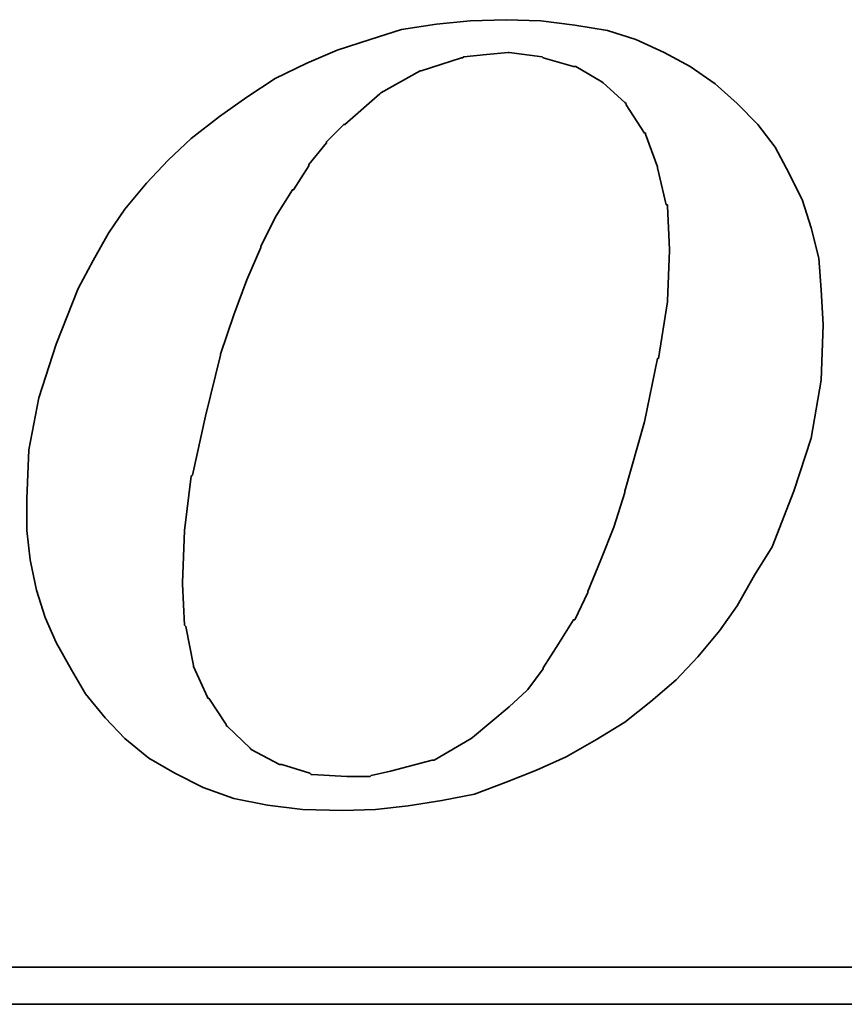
# Model space of a CAD drawing. Extents: x 81 to 675, y -211 to 131.
# Tile 42 of 47: x 657.96 to 659.92, y 94.53 to 96.87. Entities that reach past the tile are written whole.
import ezdxf

# ---------------------------------------------------------------- set-up
doc = ezdxf.new("R2010")
doc.units = 0
doc.header["$MEASUREMENT"] = 0
doc.layers.add('DIM', color=4, linetype='CONTINUOUS')
doc.layers.add('layer 1', color=7, linetype='CONTINUOUS')

# ---------------------------------------------------------------- blocks, each defined once
blk = doc.blocks.new('TBI MOTION logo(完整正式版)')
at = {"layer": 'layer 1', "color": 22, "lineweight": 35}
for points, knots in [([(35.79625, -6.98375), (35.79625, -6.98375), (36.23125, -7.43875), (36.23125, -7.43875), (36.23125, -7.43875), (36.23125, -7.43875), (36.75625, -7.87125), (36.75625, -7.87125), (36.75625, -7.87125), (36.75625, -7.87125), (37.33125, -8.20375), (37.33125, -8.20375), (37.33125, -8.20375), (37.33125, -8.20375), (37.95625, -8.51875), (37.95625, -8.51875), (37.95625, -8.51875), (37.95625, -8.51875), (38.62625, -8.75875), (38.62625, -8.75875), (38.62625, -8.75875), (38.62625, -8.75875), (39.37125, -8.90375), (39.37125, -8.90375), (39.37125, -8.90375), (39.37125, -8.90375), (40.14125, -8.99875), (40.14125, -8.99875), (40.14125, -8.99875), (40.14125, -8.99875), (41.02625, -9.02375), (41.02625, -9.02375), (41.02625, -9.02375), (41.02625, -9.02375), (41.74625, -8.99875), (41.74625, -8.99875), (41.74625, -8.99875), (41.74625, -8.99875), (42.46625, -8.92375), (42.46625, -8.92375), (42.46625, -8.92375), (42.46625, -8.92375), (43.21125, -8.80625), (43.21125, -8.80625), (43.21125, -8.80625), (43.21125, -8.80625), (43.93125, -8.66375), (43.93125, -8.66375), (43.93125, -8.66375), (43.93125, -8.66375), (44.62625, -8.39875), (44.62625, -8.39875), (44.62625, -8.39875), (44.62625, -8.39875), (45.29625, -8.13375), (45.29625, -8.13375), (45.29625, -8.13375), (45.29625, -8.13375), (45.94625, -7.84375), (45.94625, -7.84375), (45.94625, -7.84375), (45.94625, -7.84375), (46.61625, -7.46375), (46.61625, -7.46375), (46.61625, -7.46375), (46.61625, -7.46375), (47.24125, -7.07875), (47.24125, -7.07875), (47.24125, -7.07875), (47.24125, -7.07875), (47.81625, -6.62375), (47.81625, -6.62375), (47.81625, -6.62375), (47.81625, -6.62375), (48.36875, -6.14375), (48.36875, -6.14375), (48.36875, -6.14375), (48.36875, -6.14375), (48.84625, -5.64125), (48.84625, -5.64125), (48.84625, -5.64125), (48.84625, -5.64125), (49.32625, -5.06375), (49.32625, -5.06375), (49.32625, -5.06375), (49.32625, -5.06375), (49.71125, -4.51374), (49.71125, -4.51374), (49.71125, -4.51374), (49.71125, -4.51374), (50.09625, -3.83874), (50.09625, -3.83874), (50.09625, -3.83874), (50.09625, -3.83874), (50.48125, -3.21374), (50.48125, -3.21374), (50.48125, -3.21374), (50.48125, -3.21374), (50.96125, -1.99125), (50.96125, -1.99125), (50.96125, -1.99125), (50.96125, -1.99125), (51.34375, -0.81875), (51.34375, -0.81875), (51.34375, -0.81875), (51.34375, -0.81875), (51.56125, 0.45624), (51.56125, 0.45624), (51.56125, 0.45624), (51.56125, 0.45624), (51.60625, 1.67624), (51.60625, 1.67624), (51.60625, 1.67624), (51.60625, 1.67624), (51.56125, 2.44625), (51.56125, 2.44625), (51.56125, 2.44625), (51.56125, 2.44625), (51.51125, 3.14125), (51.51125, 3.14125), (51.51125, 3.14125), (51.51125, 3.14125), (51.34375, 3.81125), (51.34375, 3.81125), (51.34375, 3.81125), (51.34375, 3.81125), (51.15125, 4.41125), (51.15125, 4.41125), (51.15125, 4.41125), (51.15125, 4.41125), (50.86125, 5.01125), (50.86125, 5.01125), (50.86125, 5.01125), (50.86125, 5.01125), (50.55125, 5.58875), (50.55125, 5.58875), (50.55125, 5.58875), (50.55125, 5.58875), (50.16625, 6.09125), (50.16625, 6.09125), (50.16625, 6.09125), (50.16625, 6.09125), (49.71125, 6.54875), (49.71125, 6.54875), (49.71125, 6.54875), (49.71125, 6.54875), (49.23125, 6.98125), (49.23125, 6.98125), (49.23125, 6.98125), (49.23125, 6.98125), (48.67875, 7.36625), (48.67875, 7.36625), (48.67875, 7.36625), (48.67875, 7.36625), (48.10375, 7.67625), (48.10375, 7.67625), (48.10375, 7.67625), (48.10375, 7.67625), (47.48125, 7.96375), (47.48125, 7.96375), (47.48125, 7.96375), (47.48125, 7.96375), (46.85625, 8.15625), (46.85625, 8.15625), (46.85625, 8.15625), (46.85625, 8.15625), (46.13625, 8.27624), (46.13625, 8.27624), (46.13625, 8.27624), (46.13625, 8.27624), (45.39125, 8.37125), (45.39125, 8.37125), (45.39125, 8.37125), (45.39125, 8.37125), (44.62625, 8.39624), (44.62625, 8.39624), (44.62625, 8.39624), (44.62625, 8.39624), (43.83625, 8.37125), (43.83625, 8.37125), (43.83625, 8.37125), (43.83625, 8.37125), (43.09125, 8.30125), (43.09125, 8.30125), (43.09125, 8.30125), (43.09125, 8.30125), (42.32125, 8.18125), (42.32125, 8.18125), (42.32125, 8.18125), (42.32125, 8.18125), (41.62875, 7.96375), (41.62875, 7.96375), (41.62875, 7.96375), (41.62875, 7.96375), (40.90625, 7.72625), (40.90625, 7.72625), (40.90625, 7.72625), (40.90625, 7.72625), (40.23624, 7.43625), (40.23624, 7.43625), (40.23624, 7.43625), (40.23624, 7.43625), (39.54124, 7.10125), (39.54124, 7.10125), (39.54124, 7.10125), (39.54124, 7.10125), (38.91625, 6.69125), (38.91625, 6.69125), (38.91625, 6.69125), (38.91625, 6.69125), (38.31625, 6.26125), (38.31625, 6.26125), (38.31625, 6.26125), (38.31625, 6.26125), (37.69125, 5.78125), (37.69125, 5.78125), (37.69125, 5.78125), (37.69125, 5.78125), (37.18625, 5.30125), (37.18625, 5.30125), (37.18625, 5.30125), (37.18625, 5.30125), (36.70625, 4.79624), (36.70625, 4.79624), (36.70625, 4.79624), (36.70625, 4.79624), (36.23125, 4.22125), (36.23125, 4.22125), (36.23125, 4.22125), (36.23125, 4.22125), (35.87124, 3.69375), (35.87124, 3.69375), (35.87124, 3.69375), (35.87124, 3.69375), (35.53125, 3.09125), (35.53125, 3.09125), (35.53125, 3.09125), (35.53125, 3.09125), (35.19875, 2.47125), (35.19875, 2.47125), (35.19875, 2.47125), (35.19875, 2.47125), (34.71625, 1.24625), (34.71625, 1.24625), (34.71625, 1.24625), (34.71625, 1.24625), (34.33125, 0.06874), (34.33125, 0.06874), (34.33125, 0.06874), (34.33125, 0.06874), (34.11625, -1.07875), (34.11625, -1.07875), (34.11625, -1.07875), (34.11625, -1.07875), (34.07125, -2.15875), (34.07125, -2.15875), (34.07125, -2.15875), (34.07125, -2.15875), (34.07125, -2.85375), (34.07125, -2.85375), (34.07125, -2.85375), (34.07125, -2.85375), (34.14125, -3.50375), (34.14125, -3.50375), (34.14125, -3.50375), (34.14125, -3.50375), (34.28625, -4.17375), (34.28625, -4.17375), (34.28625, -4.17375), (34.28625, -4.17375), (34.47625, -4.77624), (34.47625, -4.77624), (34.47625, -4.77624), (34.47625, -4.77624), (34.71625, -5.32625), (34.71625, -5.32625), (34.71625, -5.32625), (34.71625, -5.32625), (35.05375, -5.92875), (35.05375, -5.92875), (35.05375, -5.92875), (35.05375, -5.92875), (35.36375, -6.45375), (35.36375, -6.45375), (35.36375, -6.45375), (35.36375, -6.45375), (35.79625, -6.98375), (35.79625, -6.98375)], [0, 0, 0, 0, 0.01388889, 0.01388889, 0.01388889, 0.01388889, 0.02777778, 0.02777778, 0.02777778, 0.02777778, 0.04166667, 0.04166667, 0.04166667, 0.04166667, 0.05555556, 0.05555556, 0.05555556, 0.05555556, 0.06944444, 0.06944444, 0.06944444, 0.06944444, 0.08333333, 0.08333333, 0.08333333, 0.08333333, 0.09722222, 0.09722222, 0.09722222, 0.09722222, 0.11111111, 0.11111111, 0.11111111, 0.11111111, 0.125, 0.125, 0.125, 0.125, 0.13888889, 0.13888889, 0.13888889, 0.13888889, 0.15277778, 0.15277778, 0.15277778, 0.15277778, 0.16666667, 0.16666667, 0.16666667, 0.16666667, 0.18055556, 0.18055556, 0.18055556, 0.18055556, 0.19444444, 0.19444444, 0.19444444, 0.19444444, 0.20833333, 0.20833333, 0.20833333, 0.20833333, 0.22222222, 0.22222222, 0.22222222, 0.22222222, 0.23611111, 0.23611111, 0.23611111, 0.23611111, 0.25, 0.25, 0.25, 0.25, 0.26388889, 0.26388889, 0.26388889, 0.26388889, 0.27777778, 0.27777778, 0.27777778, 0.27777778, 0.29166667, 0.29166667, 0.29166667, 0.29166667, 0.30555556, 0.30555556, 0.30555556, 0.30555556, 0.31944444, 0.31944444, 0.31944444, 0.31944444, 0.33333333, 0.33333333, 0.33333333, 0.33333333, 0.34722222, 0.34722222, 0.34722222, 0.34722222, 0.36111111, 0.36111111, 0.36111111, 0.36111111, 0.375, 0.375, 0.375, 0.375, 0.38888889, 0.38888889, 0.38888889, 0.38888889, 0.40277778, 0.40277778, 0.40277778, 0.40277778, 0.41666667, 0.41666667, 0.41666667, 0.41666667, 0.43055556, 0.43055556, 0.43055556, 0.43055556, 0.44444444, 0.44444444, 0.44444444, 0.44444444, 0.45833333, 0.45833333, 0.45833333, 0.45833333, 0.47222222, 0.47222222, 0.47222222, 0.47222222, 0.48611111, 0.48611111, 0.48611111, 0.48611111, 0.5, 0.5, 0.5, 0.5, 0.51388889, 0.51388889, 0.51388889, 0.51388889, 0.52777778, 0.52777778, 0.52777778, 0.52777778, 0.54166667, 0.54166667, 0.54166667, 0.54166667, 0.55555556, 0.55555556, 0.55555556, 0.55555556, 0.56944444, 0.56944444, 0.56944444, 0.56944444, 0.58333333, 0.58333333, 0.58333333, 0.58333333, 0.59722222, 0.59722222, 0.59722222, 0.59722222, 0.61111111, 0.61111111, 0.61111111, 0.61111111, 0.625, 0.625, 0.625, 0.625, 0.63888889, 0.63888889, 0.63888889, 0.63888889, 0.65277778, 0.65277778, 0.65277778, 0.65277778, 0.66666667, 0.66666667, 0.66666667, 0.66666667, 0.68055556, 0.68055556, 0.68055556, 0.68055556, 0.69444444, 0.69444444, 0.69444444, 0.69444444, 0.70833333, 0.70833333, 0.70833333, 0.70833333, 0.72222222, 0.72222222, 0.72222222, 0.72222222, 0.73611111, 0.73611111, 0.73611111, 0.73611111, 0.75, 0.75, 0.75, 0.75, 0.76388889, 0.76388889, 0.76388889, 0.76388889, 0.77777778, 0.77777778, 0.77777778, 0.77777778, 0.79166667, 0.79166667, 0.79166667, 0.79166667, 0.80555556, 0.80555556, 0.80555556, 0.80555556, 0.81944444, 0.81944444, 0.81944444, 0.81944444, 0.83333333, 0.83333333, 0.83333333, 0.83333333, 0.84722222, 0.84722222, 0.84722222, 0.84722222, 0.86111111, 0.86111111, 0.86111111, 0.86111111, 0.875, 0.875, 0.875, 0.875, 0.88888889, 0.88888889, 0.88888889, 0.88888889, 0.90277778, 0.90277778, 0.90277778, 0.90277778, 0.91666667, 0.91666667, 0.91666667, 0.91666667, 0.93055556, 0.93055556, 0.93055556, 0.93055556, 0.94444444, 0.94444444, 0.94444444, 0.94444444, 0.95833333, 0.95833333, 0.95833333, 0.95833333, 0.97222222, 0.97222222, 0.97222222, 0.97222222, 0.98611111, 0.98611111, 0.98611111, 0.98611111, 1, 1, 1, 1]), ([(38.33875, 1.03124), (38.33875, 1.03124), (38.62625, 1.89625), (38.62625, 1.89625), (38.62625, 1.89625), (38.62625, 1.89625), (38.91625, 2.66375), (38.91625, 2.66375), (38.91625, 2.66375), (38.91625, 2.66375), (39.22625, 3.38125), (39.22625, 3.38125), (39.22625, 3.38125), (39.22625, 3.38125), (39.22625, 3.40624), (39.22625, 3.40624), (39.22625, 3.40624), (39.22625, 3.40624), (39.56124, 4.07624), (39.56124, 4.07624), (39.56124, 4.07624), (39.56124, 4.07624), (39.92125, 4.65125), (39.92125, 4.65125), (39.92125, 4.65125), (39.92125, 4.65125), (39.94625, 4.65125), (39.94625, 4.65125), (39.94625, 4.65125), (39.94625, 4.65125), (40.28125, 5.17875), (40.28125, 5.17875), (40.28125, 5.17875), (40.28125, 5.17875), (40.28125, 5.20375), (40.28125, 5.20375), (40.28125, 5.20375), (40.28125, 5.20375), (40.66875, 5.68625), (40.66875, 5.68625), (40.66875, 5.68625), (40.66875, 5.68625), (40.66875, 5.70625), (40.66875, 5.70625), (40.66875, 5.70625), (40.66875, 5.70625), (41.05124, 6.09125), (41.05124, 6.09125), (41.05124, 6.09125), (41.05124, 6.09125), (41.07625, 6.09125), (41.07625, 6.09125), (41.07625, 6.09125), (41.07625, 6.09125), (41.84125, 6.76625), (41.84125, 6.76625), (41.84125, 6.76625), (41.84125, 6.76625), (41.86625, 6.78625), (41.86625, 6.78625), (41.86625, 6.78625), (41.86625, 6.78625), (42.73125, 7.26624), (42.73125, 7.26624), (42.73125, 7.26624), (42.73125, 7.26624), (42.75625, 7.26624), (42.75625, 7.26624), (42.75625, 7.26624), (42.75625, 7.26624), (43.18625, 7.41125), (43.18625, 7.41125), (43.18625, 7.41125), (43.18625, 7.41125), (43.64125, 7.55625), (43.64125, 7.55625), (43.64125, 7.55625), (43.64125, 7.55625), (43.66625, 7.55625), (43.66625, 7.55625), (43.66625, 7.55625), (43.66625, 7.55625), (43.69125, 7.58124), (43.69125, 7.58124), (43.69125, 7.58124), (43.69125, 7.58124), (44.19125, 7.62625), (44.19125, 7.62625), (44.19125, 7.62625), (44.19125, 7.62625), (44.67125, 7.67625), (44.67125, 7.67625), (44.67125, 7.67625), (44.67125, 7.67625), (44.69625, 7.67625), (44.69625, 7.67625), (44.69625, 7.67625), (44.69625, 7.67625), (45.41875, 7.58124), (45.41875, 7.58124), (45.41875, 7.58124), (45.41875, 7.58124), (45.44125, 7.55625), (45.44125, 7.55625), (45.44125, 7.55625), (45.44125, 7.55625), (46.11125, 7.36625), (46.11125, 7.36625), (46.11125, 7.36625), (46.11125, 7.36625), (46.13625, 7.36625), (46.13625, 7.36625), (46.13625, 7.36625), (46.13625, 7.36625), (46.15875, 7.36625), (46.15875, 7.36625), (46.15875, 7.36625), (46.15875, 7.36625), (46.73625, 7.02624), (46.73625, 7.02624), (46.73625, 7.02624), (46.73625, 7.02624), (46.76125, 7.00624), (46.76125, 7.00624), (46.76125, 7.00624), (46.76125, 7.00624), (47.24125, 6.57124), (47.24125, 6.57124), (47.24125, 6.57124), (47.24125, 6.57124), (47.26625, 6.54875), (47.26625, 6.54875), (47.26625, 6.54875), (47.26625, 6.54875), (47.26625, 6.52375), (47.26625, 6.52375), (47.26625, 6.52375), (47.26625, 6.52375), (47.67375, 5.89875), (47.67375, 5.89875), (47.67375, 5.89875), (47.67375, 5.89875), (47.69625, 5.89875), (47.69625, 5.89875), (47.69625, 5.89875), (47.69625, 5.89875), (47.69625, 5.87625), (47.69625, 5.87625), (47.69625, 5.87625), (47.69625, 5.87625), (47.96125, 5.15625), (47.96125, 5.15625), (47.96125, 5.15625), (47.96125, 5.15625), (47.96125, 5.13125), (47.96125, 5.13125), (47.96125, 5.13125), (47.96125, 5.13125), (48.15125, 4.31875), (48.15125, 4.31875), (48.15125, 4.31875), (48.15125, 4.31875), (48.17625, 4.31875), (48.17625, 4.31875), (48.17625, 4.31875), (48.17625, 4.31875), (48.17625, 4.29125), (48.17625, 4.29125), (48.17625, 4.29125), (48.17625, 4.29125), (48.22625, 3.33125), (48.22625, 3.33125), (48.22625, 3.33125), (48.22625, 3.33125), (48.22625, 3.30875), (48.22625, 3.30875), (48.22625, 3.30875), (48.22625, 3.30875), (48.17625, 2.20624), (48.17625, 2.20624), (48.17625, 2.20624), (48.17625, 2.20624), (48.17625, 2.18124), (48.17625, 2.18124), (48.17625, 2.18124), (48.17625, 2.18124), (47.98375, 0.93624), (47.98375, 0.93624), (47.98375, 0.93624), (47.98375, 0.93624), (47.96125, 0.93624), (47.96125, 0.93624), (47.96125, 0.93624), (47.96125, 0.93624), (47.67375, -0.45874), (47.67375, -0.45874), (47.67375, -0.45874), (47.67375, -0.45874), (47.24125, -1.99125), (47.24125, -1.99125), (47.24125, -1.99125), (47.24125, -1.99125), (47.24125, -2.01874), (47.24125, -2.01874), (47.24125, -2.01874), (47.24125, -2.01874), (47.00125, -2.78375), (47.00125, -2.78375), (47.00125, -2.78375), (47.00125, -2.78375), (46.71125, -3.50375), (46.71125, -3.50375), (46.71125, -3.50375), (46.71125, -3.50375), (46.42625, -4.19875), (46.42625, -4.19875), (46.42625, -4.19875), (46.42625, -4.19875), (46.42625, -4.22375), (46.42625, -4.22375), (46.42625, -4.22375), (46.42625, -4.22375), (46.13625, -4.82374), (46.13625, -4.82374), (46.13625, -4.82374), (46.13625, -4.82374), (46.11125, -4.82374), (46.11125, -4.82374), (46.11125, -4.82374), (46.11125, -4.82374), (45.77625, -5.35125), (45.77625, -5.35125), (45.77625, -5.35125), (45.77625, -5.35125), (45.44125, -5.87875), (45.44125, -5.87875), (45.44125, -5.87875), (45.44125, -5.87875), (45.44125, -5.90375), (45.44125, -5.90375), (45.44125, -5.90375), (45.44125, -5.90375), (45.10625, -6.35875), (45.10625, -6.35875), (45.10625, -6.35875), (45.10625, -6.35875), (45.08125, -6.38375), (45.08125, -6.38375), (45.08125, -6.38375), (45.08125, -6.38375), (44.69625, -6.74375), (44.69625, -6.74375), (44.69625, -6.74375), (44.69625, -6.74375), (43.88375, -7.41625), (43.88375, -7.41625), (43.88375, -7.41625), (43.88375, -7.41625), (43.85625, -7.43875), (43.85625, -7.43875), (43.85625, -7.43875), (43.85625, -7.43875), (43.04125, -7.91875), (43.04125, -7.91875), (43.04125, -7.91875), (43.04125, -7.91875), (43.01625, -7.91875), (43.01625, -7.91875), (43.01625, -7.91875), (43.01625, -7.91875), (42.99625, -7.91875), (42.99625, -7.91875), (42.99625, -7.91875), (42.99625, -7.91875), (42.08125, -8.15875), (42.08125, -8.15875), (42.08125, -8.15875), (42.08125, -8.15875), (41.65125, -8.25625), (41.65125, -8.25625), (41.65125, -8.25625), (41.65125, -8.25625), (41.62875, -8.27875), (41.62875, -8.27875), (41.62875, -8.27875), (41.62875, -8.27875), (41.60125, -8.27875), (41.60125, -8.27875), (41.60125, -8.27875), (41.60125, -8.27875), (41.12125, -8.27875), (41.12125, -8.27875), (41.12125, -8.27875), (41.12125, -8.27875), (40.35624, -8.23125), (40.35624, -8.23125), (40.35624, -8.23125), (40.35624, -8.23125), (40.33125, -8.23125), (40.33125, -8.23125), (40.33125, -8.23125), (40.33125, -8.23125), (40.30625, -8.20375), (40.30625, -8.20375), (40.30625, -8.20375), (40.30625, -8.20375), (39.68375, -8.01375), (39.68375, -8.01375), (39.68375, -8.01375), (39.68375, -8.01375), (39.66124, -8.01375), (39.66124, -8.01375), (39.66124, -8.01375), (39.66124, -8.01375), (39.63625, -8.01375), (39.63625, -8.01375), (39.63625, -8.01375), (39.63625, -8.01375), (39.01125, -7.67875), (39.01125, -7.67875), (39.01125, -7.67875), (39.01125, -7.67875), (38.98875, -7.65375), (38.98875, -7.65375), (38.98875, -7.65375), (38.98875, -7.65375), (38.48625, -7.17375), (38.48625, -7.17375), (38.48625, -7.17375), (38.48625, -7.17375), (38.45875, -7.14875), (38.45875, -7.14875), (38.45875, -7.14875), (38.45875, -7.14875), (38.45875, -7.12875), (38.45875, -7.12875), (38.45875, -7.12875), (38.45875, -7.12875), (38.07625, -6.54875), (38.07625, -6.54875), (38.07625, -6.54875), (38.07625, -6.54875), (38.05125, -6.54875), (38.05125, -6.54875), (38.05125, -6.54875), (38.05125, -6.54875), (38.05125, -6.52875), (38.05125, -6.52875), (38.05125, -6.52875), (38.05125, -6.52875), (37.74125, -5.85375), (37.74125, -5.85375), (37.74125, -5.85375), (37.74125, -5.85375), (37.74125, -5.82875), (37.74125, -5.82875), (37.74125, -5.82875), (37.74125, -5.82875), (37.57375, -4.96875), (37.57375, -4.96875), (37.57375, -4.96875), (37.57375, -4.96875), (37.54625, -4.94375), (37.54625, -4.94375), (37.54625, -4.94375), (37.54625, -4.94375), (37.50125, -4.03375), (37.50125, -4.03375), (37.50125, -4.03375), (37.50125, -4.03375), (37.50125, -4.00875), (37.50125, -4.00875), (37.50125, -4.00875), (37.50125, -4.00875), (37.54625, -2.85375), (37.54625, -2.85375), (37.54625, -2.85375), (37.54625, -2.85375), (37.69125, -1.65875), (37.69125, -1.65875), (37.69125, -1.65875), (37.69125, -1.65875), (37.71624, -1.63375), (37.71624, -1.63375), (37.71624, -1.63375), (37.71624, -1.63375), (38.00375, -0.33875), (38.00375, -0.33875), (38.00375, -0.33875), (38.00375, -0.33875), (38.33875, 1.00624), (38.33875, 1.00624), (38.33875, 1.00624), (38.33875, 1.00624), (38.33875, 1.03124), (38.33875, 1.03124)], [0, 0, 0, 0, 0.01010101, 0.01010101, 0.01010101, 0.01010101, 0.02020202, 0.02020202, 0.02020202, 0.02020202, 0.03030303, 0.03030303, 0.03030303, 0.03030303, 0.04040404, 0.04040404, 0.04040404, 0.04040404, 0.05050505, 0.05050505, 0.05050505, 0.05050505, 0.06060606, 0.06060606, 0.06060606, 0.06060606, 0.07070707, 0.07070707, 0.07070707, 0.07070707, 0.08080808, 0.08080808, 0.08080808, 0.08080808, 0.09090909, 0.09090909, 0.09090909, 0.09090909, 0.1010101, 0.1010101, 0.1010101, 0.1010101, 0.11111111, 0.11111111, 0.11111111, 0.11111111, 0.12121212, 0.12121212, 0.12121212, 0.12121212, 0.13131313, 0.13131313, 0.13131313, 0.13131313, 0.14141414, 0.14141414, 0.14141414, 0.14141414, 0.15151515, 0.15151515, 0.15151515, 0.15151515, 0.16161616, 0.16161616, 0.16161616, 0.16161616, 0.17171717, 0.17171717, 0.17171717, 0.17171717, 0.18181818, 0.18181818, 0.18181818, 0.18181818, 0.19191919, 0.19191919, 0.19191919, 0.19191919, 0.2020202, 0.2020202, 0.2020202, 0.2020202, 0.21212121, 0.21212121, 0.21212121, 0.21212121, 0.22222222, 0.22222222, 0.22222222, 0.22222222, 0.23232323, 0.23232323, 0.23232323, 0.23232323, 0.24242424, 0.24242424, 0.24242424, 0.24242424, 0.25252525, 0.25252525, 0.25252525, 0.25252525, 0.26262626, 0.26262626, 0.26262626, 0.26262626, 0.27272727, 0.27272727, 0.27272727, 0.27272727, 0.28282828, 0.28282828, 0.28282828, 0.28282828, 0.29292929, 0.29292929, 0.29292929, 0.29292929, 0.3030303, 0.3030303, 0.3030303, 0.3030303, 0.31313131, 0.31313131, 0.31313131, 0.31313131, 0.32323232, 0.32323232, 0.32323232, 0.32323232, 0.33333333, 0.33333333, 0.33333333, 0.33333333, 0.34343434, 0.34343434, 0.34343434, 0.34343434, 0.35353535, 0.35353535, 0.35353535, 0.35353535, 0.36363636, 0.36363636, 0.36363636, 0.36363636, 0.37373737, 0.37373737, 0.37373737, 0.37373737, 0.38383838, 0.38383838, 0.38383838, 0.38383838, 0.39393939, 0.39393939, 0.39393939, 0.39393939, 0.4040404, 0.4040404, 0.4040404, 0.4040404, 0.41414141, 0.41414141, 0.41414141, 0.41414141, 0.42424242, 0.42424242, 0.42424242, 0.42424242, 0.43434343, 0.43434343, 0.43434343, 0.43434343, 0.44444444, 0.44444444, 0.44444444, 0.44444444, 0.45454545, 0.45454545, 0.45454545, 0.45454545, 0.46464646, 0.46464646, 0.46464646, 0.46464646, 0.47474747, 0.47474747, 0.47474747, 0.47474747, 0.48484848, 0.48484848, 0.48484848, 0.48484848, 0.49494949, 0.49494949, 0.49494949, 0.49494949, 0.50505051, 0.50505051, 0.50505051, 0.50505051, 0.51515152, 0.51515152, 0.51515152, 0.51515152, 0.52525253, 0.52525253, 0.52525253, 0.52525253, 0.53535354, 0.53535354, 0.53535354, 0.53535354, 0.54545455, 0.54545455, 0.54545455, 0.54545455, 0.55555556, 0.55555556, 0.55555556, 0.55555556, 0.56565657, 0.56565657, 0.56565657, 0.56565657, 0.57575758, 0.57575758, 0.57575758, 0.57575758, 0.58585859, 0.58585859, 0.58585859, 0.58585859, 0.5959596, 0.5959596, 0.5959596, 0.5959596, 0.60606061, 0.60606061, 0.60606061, 0.60606061, 0.61616162, 0.61616162, 0.61616162, 0.61616162, 0.62626263, 0.62626263, 0.62626263, 0.62626263, 0.63636364, 0.63636364, 0.63636364, 0.63636364, 0.64646465, 0.64646465, 0.64646465, 0.64646465, 0.65656566, 0.65656566, 0.65656566, 0.65656566, 0.66666667, 0.66666667, 0.66666667, 0.66666667, 0.67676768, 0.67676768, 0.67676768, 0.67676768, 0.68686869, 0.68686869, 0.68686869, 0.68686869, 0.6969697, 0.6969697, 0.6969697, 0.6969697, 0.70707071, 0.70707071, 0.70707071, 0.70707071, 0.71717172, 0.71717172, 0.71717172, 0.71717172, 0.72727273, 0.72727273, 0.72727273, 0.72727273, 0.73737374, 0.73737374, 0.73737374, 0.73737374, 0.74747475, 0.74747475, 0.74747475, 0.74747475, 0.75757576, 0.75757576, 0.75757576, 0.75757576, 0.76767677, 0.76767677, 0.76767677, 0.76767677, 0.77777778, 0.77777778, 0.77777778, 0.77777778, 0.78787879, 0.78787879, 0.78787879, 0.78787879, 0.7979798, 0.7979798, 0.7979798, 0.7979798, 0.80808081, 0.80808081, 0.80808081, 0.80808081, 0.81818182, 0.81818182, 0.81818182, 0.81818182, 0.82828283, 0.82828283, 0.82828283, 0.82828283, 0.83838384, 0.83838384, 0.83838384, 0.83838384, 0.84848485, 0.84848485, 0.84848485, 0.84848485, 0.85858586, 0.85858586, 0.85858586, 0.85858586, 0.86868687, 0.86868687, 0.86868687, 0.86868687, 0.87878788, 0.87878788, 0.87878788, 0.87878788, 0.88888889, 0.88888889, 0.88888889, 0.88888889, 0.8989899, 0.8989899, 0.8989899, 0.8989899, 0.90909091, 0.90909091, 0.90909091, 0.90909091, 0.91919192, 0.91919192, 0.91919192, 0.91919192, 0.92929293, 0.92929293, 0.92929293, 0.92929293, 0.93939394, 0.93939394, 0.93939394, 0.93939394, 0.94949495, 0.94949495, 0.94949495, 0.94949495, 0.95959596, 0.95959596, 0.95959596, 0.95959596, 0.96969697, 0.96969697, 0.96969697, 0.96969697, 0.97979798, 0.97979798, 0.97979798, 0.97979798, 0.98989899, 0.98989899, 0.98989899, 0.98989899, 1, 1, 1, 1]), ([(75.90875, -9.47875), (75.90875, -9.47875), (75.90875, -12.28625), (75.90875, -12.28625), (75.90875, -12.28625), (75.90875, -12.28625), (75.90875, -12.47875), (75.90875, -12.47875), (75.90875, -12.47875), (75.90875, -12.47875), (75.71625, -12.47875), (75.71625, -12.47875), (75.71625, -12.47875), (75.71625, -12.47875), (-88.32875, -12.47875), (-88.32875, -12.47875), (-88.32875, -12.47875), (-88.32875, -12.47875), (-88.32875, -13.29375), (-88.32875, -13.29375), (-88.32875, -13.29375), (-88.32875, -13.29375), (82.89125, -13.29375), (82.89125, -13.29375), (82.89125, -13.29375), (82.89125, -13.29375), (75.90875, -9.47875), (75.90875, -9.47875)], [0, 0, 0, 0, 0.14285714, 0.14285714, 0.14285714, 0.14285714, 0.28571429, 0.28571429, 0.28571429, 0.28571429, 0.42857143, 0.42857143, 0.42857143, 0.42857143, 0.57142857, 0.57142857, 0.57142857, 0.57142857, 0.71428571, 0.71428571, 0.71428571, 0.71428571, 0.85714286, 0.85714286, 0.85714286, 0.85714286, 1, 1, 1, 1])]:
    blk.add_open_spline(points, degree=3, knots=knots, dxfattribs=at)

msp = doc.modelspace()

# ---------------------------------------------------------------- block references
at = {"layer": 'DIM', "xscale": 0.1079999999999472, "yscale": 0.1079999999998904, "zscale": 0.108}
msp.add_blockref('TBI MOTION logo(完整正式版)', (654.2928, 95.9652), dxfattribs=at)

doc.saveas('drawing.dxf')
